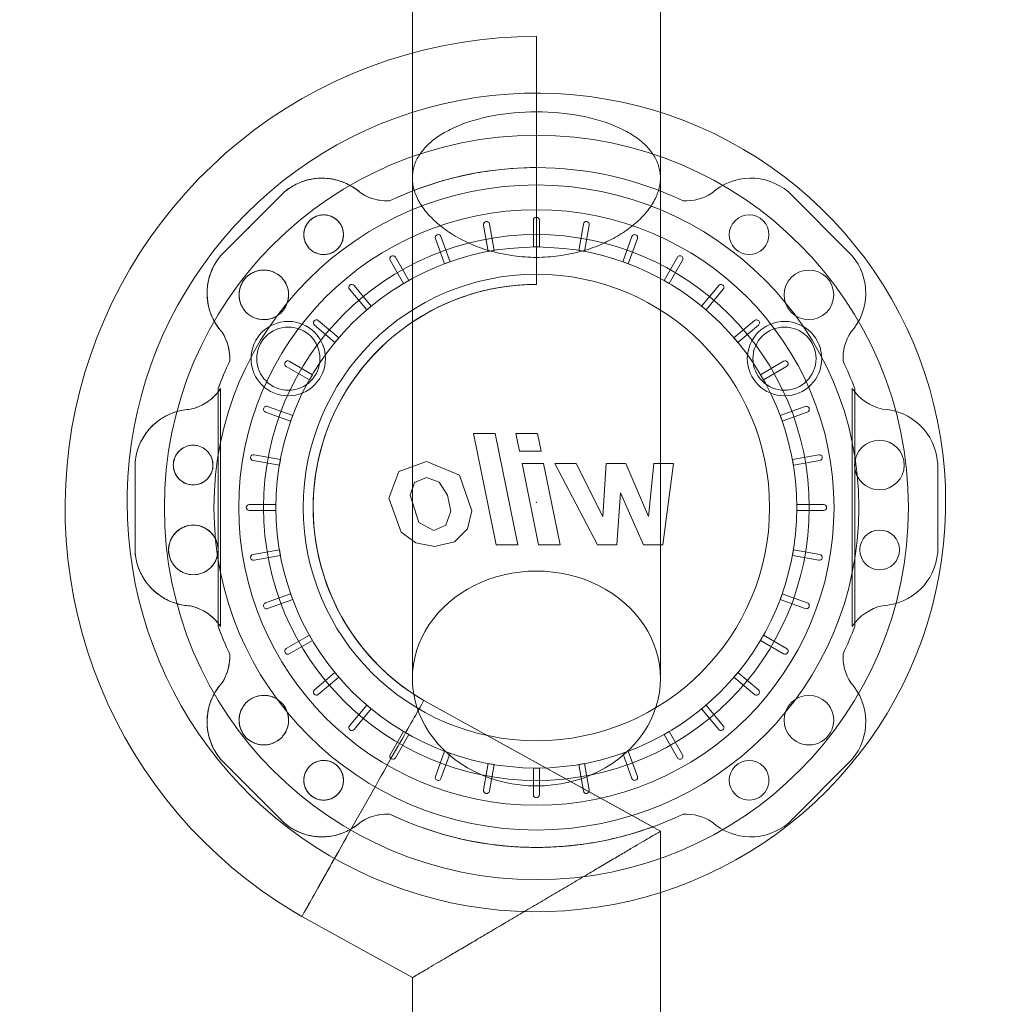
# Model space of a CAD drawing. Header units: metres. Extents: x -54598 to 1827199, y -329446 to -256744.
# Tile 21 of 256: x 15924 to 17502, y -296957 to -295369. Entities that reach past the tile are written whole.
import ezdxf

# ---------------------------------------------------------------- set-up
doc = ezdxf.new("R2010")
doc.units = ezdxf.units.M
doc.layers.add('A-GENM', color=13, linetype='Continuous', lineweight=20)
doc.layers.add('M-EQPM', color=7, linetype='Continuous', lineweight=20)
doc.styles.add('ISO_1.0', font='isocpeur.ttf')

# ---------------------------------------------------------------- blocks, each defined once
blk = doc.blocks.new('ìáß_ß_Stratos_GIGA_Wilo - Stratos GIGA 100_3-33_22-669461-Разрез 1')
at = {"layer": 'A-GENM', "color": 1}
for p, q in [((-27769.23, 1691.12), (-27769.23, 1791.12)), ((-27870.84, 1728.38), (-27896.41, 1702.81)), ((-27667.62, 1728.38), (-27642.05, 1702.81)), ((-27897.54, 1649.11), (-27897.54, 1553.29)), ((-27896.54, 1553.21), (-27896.54, 1649.11)), ((-27641.91, 1649.19), (-27641.91, 1553.29)), ((-27640.91, 1553.29), (-27640.91, 1649.11)), ((-27931.01, 1619.28), (-27931.01, 1583.12)), ((-27607.45, 1583.12), (-27607.45, 1619.28)), ((-27719.23, 1470.7), (-27814.59, 1523.39)), ((-27722.4, 1472.45), (-27814.59, 1523.39)), ((-27896.41, 1499.59), (-27870.84, 1474.02)), ((-27667.62, 1474.02), (-27642.05, 1499.59)), ((-27719.23, 1352.2), (-27719.23, 1470.7)), ((-27863.79, 1436.32), (-27819.23, 1411.7)), ((-27819.23, 1411.7), (-27819.23, 1352.2))]:
    blk.add_line(p, q, dxfattribs=at)
at = {"layer": 'A-GENM', "color": 1, "flags": 128}
for points in [[(-27769.23, 1791.12), (-27776.83, 1790.97), (-27784.41, 1790.51), (-27791.97, 1789.75), (-27799.5, 1788.69), (-27806.98, 1787.33), (-27814.39, 1785.67), (-27821.74, 1783.72), (-27829, 1781.47), (-27836.16, 1778.94), (-27843.22, 1776.12), (-27850.16, 1773.02), (-27856.97, 1769.65), (-27863.64, 1766.01), (-27870.15, 1762.1), (-27876.51, 1757.93), (-27882.7, 1753.52), (-27888.7, 1748.86), (-27894.51, 1743.96), (-27900.12, 1738.84), (-27905.53, 1733.49), (-27910.71, 1727.94), (-27915.67, 1722.18), (-27920.39, 1716.23), (-27924.88, 1710.09), (-27929.11, 1703.78), (-27933.09, 1697.3), (-27936.8, 1690.67), (-27940.25, 1683.9), (-27943.42, 1676.99), (-27946.32, 1669.97), (-27948.93, 1662.83), (-27951.25, 1655.6), (-27953.28, 1648.27), (-27955.02, 1640.87), (-27956.46, 1633.41), (-27957.61, 1625.9), (-27958.45, 1618.35), (-27958.98, 1610.77), (-27959.22, 1603.17), (-27959.15, 1595.57), (-27958.77, 1587.98), (-27958.1, 1580.41), (-27957.12, 1572.88), (-27955.84, 1565.38), (-27954.26, 1557.95), (-27952.39, 1550.59), (-27950.22, 1543.3), (-27947.76, 1536.11), (-27945.02, 1529.02), (-27942, 1522.05), (-27938.7, 1515.21), (-27935.12, 1508.5), (-27931.29, 1501.94), (-27927.19, 1495.54), (-27922.84, 1489.3), (-27918.25, 1483.25), (-27913.42, 1477.39), (-27908.35, 1471.72), (-27903.07, 1466.26), (-27897.57, 1461.01), (-27891.86, 1455.99), (-27885.96, 1451.21), (-27879.87, 1446.66), (-27873.61, 1442.36), (-27867.17, 1438.31), (-27863.79, 1436.32)], [(-27769.23, 1791.12), (-27769.23, 1789.77), (-27769.23, 1785.8), (-27769.23, 1779.41), (-27769.23, 1770.97), (-27769.23, 1760.92), (-27769.23, 1749.8), (-27769.23, 1738.21)], [(-27604.23, 1603.25), (-27604.36, 1609.85), (-27604.76, 1616.44), (-27605.42, 1623.01), (-27606.34, 1629.54), (-27607.52, 1636.03), (-27608.96, 1642.47), (-27610.65, 1648.85), (-27612.6, 1655.16), (-27614.81, 1661.38), (-27617.25, 1667.51), (-27619.94, 1673.53), (-27622.87, 1679.45), (-27626.04, 1685.24), (-27629.43, 1690.9), (-27633.05, 1696.42), (-27636.88, 1701.79), (-27640.93, 1707), (-27645.18, 1712.05), (-27649.63, 1716.93), (-27654.27, 1721.62), (-27659.1, 1726.12), (-27664.1, 1730.43), (-27669.27, 1734.53), (-27674.6, 1738.42), (-27680.08, 1742.1), (-27685.7, 1745.55), (-27691.46, 1748.78), (-27697.34, 1751.77), (-27703.34, 1754.53), (-27709.44, 1757.04), (-27715.64, 1759.31), (-27721.92, 1761.33), (-27728.28, 1763.09), (-27734.7, 1764.6), (-27741.18, 1765.85), (-27747.71, 1766.84), (-27754.27, 1767.57), (-27760.85, 1768.04), (-27767.45, 1768.24), (-27774.05, 1768.18), (-27780.64, 1767.86), (-27787.21, 1767.27), (-27793.76, 1766.42), (-27800.26, 1765.31), (-27806.72, 1763.94), (-27813.11, 1762.31), (-27819.44, 1760.43), (-27825.68, 1758.29), (-27831.84, 1755.91), (-27837.89, 1753.29), (-27843.84, 1750.42), (-27849.66, 1747.32), (-27855.36, 1743.99), (-27860.92, 1740.43), (-27866.33, 1736.66), (-27871.59, 1732.67), (-27876.68, 1728.47), (-27881.6, 1724.07), (-27886.34, 1719.48), (-27890.9, 1714.7), (-27895.26, 1709.75), (-27899.42, 1704.62), (-27903.37, 1699.34), (-27907.1, 1693.9), (-27910.62, 1688.31), (-27913.9, 1682.59), (-27916.96, 1676.74), (-27919.78, 1670.77), (-27922.36, 1664.7), (-27924.7, 1658.53), (-27926.78, 1652.26), (-27928.62, 1645.93), (-27930.19, 1639.52), (-27931.52, 1633.05), (-27932.58, 1626.54), (-27933.38, 1619.99), (-27933.92, 1613.41), (-27934.19, 1606.82), (-27934.23, 1603.25)], [(-27814.59, 1523.39), (-27817.66, 1525.26), (-27820.66, 1527.26), (-27823.57, 1529.38), (-27826.4, 1531.61), (-27829.13, 1533.95), (-27831.77, 1536.4), (-27834.31, 1538.95), (-27836.74, 1541.6), (-27839.07, 1544.35), (-27841.28, 1547.19), (-27843.38, 1550.11), (-27845.36, 1553.12), (-27847.22, 1556.2), (-27848.95, 1559.36), (-27850.56, 1562.58), (-27852.03, 1565.86), (-27853.38, 1569.2), (-27854.59, 1572.59), (-27855.66, 1576.03), (-27856.59, 1579.5), (-27857.39, 1583.02), (-27858.04, 1586.55), (-27858.55, 1590.12), (-27858.92, 1593.7), (-27859.15, 1597.29), (-27859.23, 1600.89), (-27859.17, 1604.49), (-27858.96, 1608.08), (-27858.61, 1611.67), (-27858.12, 1615.23), (-27857.48, 1618.78), (-27856.7, 1622.29), (-27855.79, 1625.77), (-27854.73, 1629.21), (-27853.54, 1632.61), (-27852.21, 1635.96), (-27850.75, 1639.25), (-27849.16, 1642.48), (-27847.45, 1645.64), (-27845.6, 1648.73), (-27843.64, 1651.75), (-27841.55, 1654.68), (-27839.35, 1657.53), (-27837.04, 1660.29), (-27834.62, 1662.96), (-27832.1, 1665.52), (-27829.47, 1667.98), (-27826.75, 1670.34), (-27823.93, 1672.58), (-27821.03, 1674.72), (-27818.05, 1676.73), (-27814.99, 1678.62), (-27811.85, 1680.39), (-27808.65, 1682.03), (-27805.38, 1683.54), (-27802.05, 1684.92), (-27798.68, 1686.17), (-27795.25, 1687.28), (-27791.79, 1688.25), (-27788.28, 1689.08), (-27784.75, 1689.77), (-27781.19, 1690.32), (-27777.62, 1690.73), (-27774.03, 1690.99), (-27770.43, 1691.11), (-27769.23, 1691.12)], [(-27934.23, 1603.25), (-27934.1, 1596.65), (-27933.7, 1590.07), (-27933.04, 1583.5), (-27932.12, 1576.97), (-27930.94, 1570.47), (-27929.5, 1564.03), (-27927.8, 1557.65), (-27925.85, 1551.35), (-27923.65, 1545.13), (-27921.2, 1539), (-27918.51, 1532.97), (-27915.58, 1527.06), (-27912.42, 1521.27), (-27909.03, 1515.61), (-27905.41, 1510.09), (-27901.57, 1504.72), (-27897.53, 1499.5), (-27893.28, 1494.45), (-27888.83, 1489.58), (-27884.19, 1484.89), (-27879.36, 1480.39), (-27874.36, 1476.08), (-27869.19, 1471.98), (-27863.86, 1468.09), (-27858.38, 1464.41), (-27852.76, 1460.96), (-27847, 1457.73), (-27841.12, 1454.74), (-27835.12, 1451.98), (-27829.02, 1449.47), (-27822.82, 1447.2), (-27816.54, 1445.18), (-27810.18, 1443.42), (-27803.75, 1441.91), (-27797.27, 1440.65), (-27790.75, 1439.66), (-27784.19, 1438.93), (-27777.61, 1438.47), (-27771.01, 1438.26), (-27764.41, 1438.32), (-27757.82, 1438.65), (-27751.25, 1439.24), (-27744.7, 1440.09), (-27738.2, 1441.2), (-27731.74, 1442.57), (-27725.34, 1444.2), (-27719.02, 1446.08), (-27712.77, 1448.21), (-27706.62, 1450.59), (-27700.56, 1453.22), (-27694.62, 1456.08), (-27688.79, 1459.19), (-27683.1, 1462.52), (-27677.54, 1466.07), (-27672.13, 1469.85), (-27666.87, 1473.84), (-27661.78, 1478.04), (-27656.85, 1482.43), (-27652.11, 1487.03), (-27647.56, 1491.8), (-27643.2, 1496.76), (-27639.04, 1501.88), (-27635.09, 1507.17), (-27631.36, 1512.61), (-27627.84, 1518.2), (-27624.55, 1523.92), (-27621.5, 1529.77), (-27618.68, 1535.73), (-27616.1, 1541.81), (-27613.76, 1547.98), (-27611.68, 1554.24), (-27609.84, 1560.58), (-27608.26, 1566.99), (-27606.94, 1573.45), (-27605.88, 1579.97), (-27605.08, 1586.52), (-27604.54, 1593.1), (-27604.27, 1599.69), (-27604.23, 1603.25)]]:
    blk.add_lwpolyline(points, dxfattribs=at)
at = {"layer": 'A-GENM', "color": 1}
for centre, radius, start, end in [((-27769.23, 1601.2), 137, 64.4089, 115.5911), ((-27855.68, 1710.51), 23.44, 47.7384, 130.3175), ((-27682.78, 1710.51), 23.44, 49.6825, 132.2616), ((-27829.15, 1744.94), 20.19, 237.7991, 272.1252), ((-27709.3, 1744.94), 20.19, 267.8748, 302.2009), ((-27855, 1711.15), 8, 45, 225), ((-27683.46, 1711.15), 8, 315, 135), ((-27855, 1711.15), 8, 18.5891, 45), ((-27683.46, 1711.15), 8, 135, 315), ((-27855, 1711.15), 8, 237.3245, 18.5891), ((-27878.59, 1687.59), 23.43, 139.497, 222.2412), ((-27855, 1711.15), 8, 225, 237.3245), ((-27659.87, 1687.59), 23.43, 317.7588, 40.503), ((-27879.12, 1686.91), 10, 45, 225), ((-27659.34, 1686.91), 10, 315, 135), ((-27879.12, 1686.91), 10, 247.7169, 36.3779), ((-27879.12, 1686.91), 10, 36.3779, 45), ((-27769.23, 1601.12), 90, 90, 239.7333), ((-27659.34, 1686.91), 10, 135, 315), ((-27879.12, 1686.91), 10, 225, 247.7169), ((-27913.03, 1661.08), 20.2, 357.6626, 32.1961), ((-27625.43, 1661.08), 20.2, 147.8039, 182.3374), ((-27769.23, 1601.2), 137, 154.4653, 159.5312), ((-27769.23, 1601.2), 137, 154.4653, 159.4904), ((-27769.23, 1601.2), 137, 20.4688, 25.5347), ((-27913.24, 1660.47), 20.19, 282.7991, 325.7766), ((-27625.21, 1660.54), 20.2, 214.1951, 257.1961), ((-27907.65, 1617.36), 23.44, 92.7384, 175.3175), ((-27630.81, 1617.44), 23.43, 4.497, 87.2412), ((-27630.92, 1618.3), 10, 90, 270), ((-27630.92, 1618.3), 10, 270, 90), ((-27907.62, 1618.3), 8, 90, 270), ((-27907.62, 1618.3), 8, 270, 90), ((-27769.23, 1603.25), 0.0942, 0, 180), ((-27769.23, 1603.25), 0.0942, 180, 0), ((-27907.54, 1584.1), 10, 90, 270), ((-27907.54, 1584.1), 10, 270, 90), ((-27630.84, 1584.1), 8, 90, 270), ((-27630.84, 1584.1), 8, 270, 90), ((-27907.65, 1584.96), 23.43, 184.497, 267.2412), ((-27630.81, 1585.04), 23.44, 272.7384, 355.3175), ((-27913.25, 1541.86), 20.2, 34.1951, 77.1961), ((-27625.22, 1541.93), 20.19, 102.7991, 145.7766), ((-27769.23, 1601.2), 137, 200.4688, 205.5347), ((-27769.23, 1601.2), 137, 200.5096, 205.5347), ((-27769.23, 1601.2), 137, 334.4653, 339.5312), ((-27913.03, 1541.32), 20.2, 327.8039, 2.3374), ((-27625.43, 1541.32), 20.2, 177.6626, 212.1961), ((-27878.59, 1514.81), 23.43, 137.7588, 220.503), ((-27659.87, 1514.81), 23.43, 319.497, 42.2412), ((-27879.12, 1515.49), 10, 112.2831, 135), ((-27879.12, 1515.49), 10, 323.6221, 112.2831), ((-27659.34, 1515.49), 10, 45, 225), ((-27879.12, 1515.49), 10, 135, 315), ((-27659.34, 1515.49), 10, 225, 45), ((-27879.12, 1515.49), 10, 315, 323.6221), ((-27855, 1491.25), 8, 135, 315), ((-27855, 1491.25), 8, 122.6755, 135), ((-27855, 1491.25), 8, 341.4109, 122.6755), ((-27683.46, 1491.25), 8, 45, 225), ((-27683.46, 1491.25), 8, 225, 45), ((-27855, 1491.25), 8, 315, 341.4109), ((-27829.15, 1457.46), 20.19, 87.8748, 122.2009), ((-27769.23, 1601.2), 137, 244.4089, 295.5911), ((-27709.3, 1457.46), 20.19, 57.7991, 92.1252), ((-27855.68, 1491.89), 23.44, 229.6825, 312.2616), ((-27682.78, 1491.89), 23.44, 227.7384, 310.3175)]:
    blk.add_arc(centre, radius, start, end, dxfattribs=at)
for points in [[(-27769.23, 1738.2), (-27776.03, 1738.2), (-27789.62, 1737.19), (-27809.57, 1732.66), (-27822.27, 1727.7), (-27828.41, 1724.76)], [(-27870.84, 1728.38), (-27875.11, 1724.11), (-27883.63, 1715.58), (-27892.15, 1707.07), (-27896.41, 1702.81)], [(-27828.41, 1724.76), (-27829.75, 1724.71), (-27832.45, 1724.88), (-27836.37, 1725.93), (-27838.78, 1727.14), (-27839.92, 1727.85)], [(-27849.34, 1716.81), (-27848.91, 1716.37), (-27848.14, 1715.4), (-27847.61, 1714.28), (-27847.41, 1713.7)], [(-27847.41, 1713.7), (-27847.2, 1713.08), (-27846.94, 1711.78), (-27847.03, 1709.8), (-27847.6, 1707.89), (-27848.62, 1706.19), (-27850.03, 1704.78), (-27851.74, 1703.75), (-27853.64, 1703.18), (-27855.62, 1703.09), (-27857.57, 1703.49), (-27858.76, 1704.06), (-27859.32, 1704.41)], [(-27860.65, 1705.49), (-27860.45, 1705.29), (-27860.02, 1704.91), (-27859.56, 1704.57), (-27859.32, 1704.41)], [(-27872.05, 1693.98), (-27871.87, 1693.8), (-27871.53, 1693.43), (-27871.22, 1693.04), (-27871.07, 1692.84)], [(-27886.19, 1679.84), (-27885.72, 1679.37), (-27884.7, 1678.53), (-27883.52, 1677.91), (-27882.91, 1677.66)], [(-27895.94, 1671.84), (-27895.22, 1670.7), (-27894, 1668.26), (-27892.95, 1664.31), (-27892.79, 1661.6), (-27892.85, 1660.25)], [(-27897.54, 1649.2), (-27897.54, 1638.48), (-27897.54, 1617.08), (-27897.54, 1585.35), (-27897.54, 1563.93), (-27897.54, 1553.2)], [(-27896.54, 1553.21), (-27896.54, 1563.91), (-27896.54, 1585.28), (-27896.54, 1616.99), (-27896.54, 1638.39), (-27896.54, 1649.11)], [(-27931.01, 1619.28), (-27931.01, 1613.24), (-27931.01, 1601.18), (-27931.01, 1589.14), (-27931.01, 1583.12)], [(-27892.85, 1542.15), (-27892.79, 1540.8), (-27892.95, 1538.09), (-27894, 1534.14), (-27895.22, 1531.7), (-27895.94, 1530.56)], [(-27886.19, 1522.56), (-27885.72, 1523.03), (-27884.7, 1523.87), (-27883.52, 1524.49), (-27882.91, 1524.74)], [(-27814.59, 1523.39), (-27814.59, 1523.39), (-27815.6, 1521.61), (-27819.98, 1513.89), (-27826.66, 1502.11), (-27834.85, 1487.62), (-27843.6, 1472.14), (-27851.76, 1457.68), (-27858.44, 1445.82), (-27862.78, 1438.11), (-27863.79, 1436.32), (-27863.79, 1436.32)], [(-27872.05, 1508.42), (-27871.87, 1508.6), (-27871.53, 1508.97), (-27871.22, 1509.36), (-27871.07, 1509.56)], [(-27896.41, 1499.59), (-27892.14, 1495.32), (-27883.61, 1486.79), (-27875.1, 1478.28), (-27870.84, 1474.02)], [(-27860.65, 1496.91), (-27860.45, 1497.11), (-27860.02, 1497.49), (-27859.56, 1497.83), (-27859.32, 1497.99)], [(-27859.32, 1497.99), (-27858.76, 1498.34), (-27857.57, 1498.91), (-27855.62, 1499.31), (-27853.64, 1499.22), (-27851.74, 1498.65), (-27850.03, 1497.62), (-27848.62, 1496.21), (-27847.6, 1494.51), (-27847.03, 1492.6), (-27846.94, 1490.62), (-27847.2, 1489.32), (-27847.41, 1488.7)], [(-27849.34, 1485.59), (-27848.91, 1486.03), (-27848.14, 1487), (-27847.61, 1488.12), (-27847.41, 1488.7)], [(-27839.92, 1474.55), (-27838.78, 1475.26), (-27836.37, 1476.46), (-27832.45, 1477.52), (-27829.75, 1477.69), (-27828.41, 1477.64)], [(-27843.88, 1471.64), (-27843.17, 1472.05), (-27841.8, 1472.95), (-27840.53, 1473.99), (-27839.92, 1474.55)], [(-27863.79, 1436.32), (-27863.79, 1436.32), (-27862.81, 1438.06), (-27858.55, 1445.62), (-27852.03, 1457.2), (-27846.66, 1466.72), (-27843.88, 1471.64)]]:
    blk.add_open_spline(points, degree=3, dxfattribs=at)
for points, knots in [([(-27839.92, 1727.85), (-27841.32, 1729.13), (-27843.64, 1730.77), (-27846.61, 1732.15), (-27848.36, 1732.79), (-27849.7, 1733.18), (-27851.06, 1733.5), (-27852.43, 1733.73), (-27853.82, 1733.88), (-27855.21, 1733.95), (-27856.61, 1733.94), (-27858, 1733.84), (-27859.39, 1733.66), (-27860.77, 1733.4), (-27862.14, 1733.05), (-27863.93, 1732.48), (-27866.99, 1731.19), (-27869.39, 1729.61), (-27870.84, 1728.38)], [0, 0, 0, 0, 0.166667, 0.25, 0.291667, 0.333333, 0.375, 0.416667, 0.458333, 0.5, 0.541667, 0.583333, 0.625, 0.666667, 0.708333, 0.75, 0.833333, 1, 1, 1, 1]), ([(-27860.65, 1705.49), (-27861.31, 1706.15), (-27862.13, 1707.31), (-27862.76, 1709.07), (-27863.01, 1710.45), (-27863.01, 1711.85), (-27862.76, 1713.23), (-27862.29, 1714.54), (-27861.35, 1716.16), (-27859.68, 1717.84), (-27857.53, 1718.84), (-27855.69, 1719.16), (-27854.3, 1719.16), (-27852.92, 1718.92), (-27851.16, 1718.28), (-27850, 1717.46), (-27849.34, 1716.81)], [0, 0, 0, 0, 0.111111, 0.166667, 0.222222, 0.277778, 0.333333, 0.388889, 0.444444, 0.555556, 0.666667, 0.722222, 0.777778, 0.833333, 0.888889, 1, 1, 1, 1]), ([(-27896.41, 1702.81), (-27897.65, 1701.36), (-27899.23, 1698.96), (-27900.72, 1695.47), (-27901.37, 1693.2), (-27901.73, 1691.35), (-27901.91, 1689.96), (-27902.01, 1688.57), (-27902.03, 1687.17), (-27901.96, 1685.77), (-27901.81, 1684.38), (-27901.58, 1683.01), (-27901.27, 1681.65), (-27900.87, 1680.31), (-27900.24, 1678.55), (-27898.86, 1675.58), (-27897.21, 1673.25), (-27895.94, 1671.84)], [0, 0, 0, 0, 0.166667, 0.25, 0.333333, 0.375, 0.416667, 0.458333, 0.5, 0.541667, 0.583333, 0.625, 0.666667, 0.708333, 0.75, 0.833333, 1, 1, 1, 1]), ([(-27886.19, 1679.84), (-27887.01, 1680.66), (-27888.03, 1682.12), (-27888.73, 1684.03), (-27888.98, 1685.17), (-27889.09, 1686.03), (-27889.13, 1686.9), (-27889.09, 1687.77), (-27888.98, 1688.64), (-27888.73, 1689.78), (-27888.23, 1691.15), (-27887.06, 1693.18), (-27885.39, 1694.85), (-27883.36, 1696.02), (-27881.99, 1696.52), (-27880.86, 1696.77), (-27879.99, 1696.88), (-27879.12, 1696.92), (-27878.25, 1696.88), (-27877.39, 1696.77), (-27876.25, 1696.52), (-27874.33, 1695.82), (-27872.87, 1694.8), (-27872.05, 1693.98)], [0, 0, 0, 0, 0.111111, 0.166667, 0.194444, 0.222222, 0.25, 0.277778, 0.305556, 0.333333, 0.388889, 0.444444, 0.555556, 0.611111, 0.666667, 0.694444, 0.722222, 0.75, 0.777778, 0.805556, 0.833333, 0.888889, 1, 1, 1, 1]), ([(-27871.07, 1692.84), (-27870.5, 1692.07), (-27869.81, 1690.78), (-27869.35, 1689.16), (-27869.2, 1688.21), (-27869.13, 1687.5), (-27869.11, 1686.78), (-27869.16, 1685.82), (-27869.35, 1684.63), (-27869.77, 1683.25), (-27870.6, 1681.51), (-27871.8, 1679.97), (-27873.29, 1678.74), (-27874.32, 1678.11), (-27875.19, 1677.7), (-27875.87, 1677.44), (-27876.55, 1677.23), (-27877.26, 1677.08), (-27877.97, 1676.97), (-27878.92, 1676.89), (-27880.61, 1676.94), (-27882.02, 1677.29), (-27882.91, 1677.66)], [0, 0, 0, 0, 0.111111, 0.166667, 0.194444, 0.222222, 0.25, 0.277778, 0.333333, 0.388889, 0.444444, 0.555556, 0.611111, 0.666667, 0.694444, 0.722222, 0.75, 0.777778, 0.805556, 0.833333, 0.888889, 1, 1, 1, 1]), ([(-27896.54, 1649.11), (-27897.49, 1647.72), (-27899.17, 1645.81), (-27901.84, 1643.74), (-27904.74, 1642.01), (-27907.13, 1641.15), (-27908.77, 1640.77)], [0, 0, 0, 0, 0.333333, 0.5, 0.666667, 1, 1, 1, 1]), ([(-27908.77, 1640.77), (-27910.66, 1640.68), (-27913.47, 1640.2), (-27916.55, 1639.08), (-27918.23, 1638.29), (-27919.46, 1637.62), (-27920.64, 1636.89), (-27921.78, 1636.08), (-27922.86, 1635.21), (-27923.9, 1634.27), (-27924.88, 1633.28), (-27925.79, 1632.22), (-27926.65, 1631.11), (-27927.44, 1629.95), (-27928.16, 1628.74), (-27929.02, 1627.06), (-27930.27, 1623.99), (-27930.85, 1621.18), (-27931.01, 1619.28)], [0, 0, 0, 0, 0.166667, 0.25, 0.291667, 0.333333, 0.375, 0.416667, 0.458333, 0.5, 0.541667, 0.583333, 0.625, 0.666667, 0.708333, 0.75, 0.833333, 1, 1, 1, 1]), ([(-27907.62, 1610.3), (-27908.55, 1610.3), (-27909.95, 1610.55), (-27911.64, 1611.34), (-27912.79, 1612.14), (-27913.78, 1613.13), (-27914.58, 1614.28), (-27915.18, 1615.55), (-27915.66, 1617.35), (-27915.66, 1619.72), (-27914.85, 1621.94), (-27913.78, 1623.47), (-27912.79, 1624.46), (-27911.64, 1625.26), (-27909.95, 1626.05), (-27908.55, 1626.3), (-27907.62, 1626.3)], [0, 0, 0, 0, 0.111111, 0.166667, 0.222222, 0.277778, 0.333333, 0.388889, 0.444444, 0.555556, 0.666667, 0.722222, 0.777778, 0.833333, 0.888889, 1, 1, 1, 1]), ([(-27907.62, 1626.3), (-27906.69, 1626.3), (-27905.29, 1626.05), (-27903.81, 1625.36), (-27903.02, 1624.86), (-27902.47, 1624.43), (-27901.95, 1623.96), (-27901.48, 1623.44), (-27901.06, 1622.89), (-27900.68, 1622.3), (-27900.36, 1621.68), (-27900.01, 1620.82), (-27899.58, 1619.24), (-27899.58, 1617.35), (-27900.07, 1615.54), (-27900.56, 1614.48), (-27901.06, 1613.7), (-27901.49, 1613.14), (-27901.96, 1612.63), (-27902.48, 1612.16), (-27903.03, 1611.74), (-27903.81, 1611.24), (-27905.29, 1610.55), (-27906.69, 1610.3), (-27907.62, 1610.3)], [0, 0, 0, 0, 0.111111, 0.166667, 0.194444, 0.222222, 0.25, 0.277778, 0.305556, 0.333333, 0.361111, 0.388889, 0.444444, 0.555556, 0.611111, 0.666667, 0.694444, 0.722222, 0.75, 0.777778, 0.805556, 0.833333, 0.888889, 1, 1, 1, 1]), ([(-27907.54, 1574.1), (-27908.7, 1574.1), (-27910.45, 1574.41), (-27912.3, 1575.27), (-27913.28, 1575.9), (-27913.97, 1576.43), (-27914.61, 1577.02), (-27915.2, 1577.66), (-27915.73, 1578.35), (-27916.36, 1579.33), (-27916.98, 1580.66), (-27917.59, 1582.92), (-27917.59, 1585.28), (-27916.98, 1587.54), (-27916.36, 1588.86), (-27915.74, 1589.84), (-27915.21, 1590.54), (-27914.62, 1591.18), (-27913.98, 1591.77), (-27913.29, 1592.3), (-27912.31, 1592.93), (-27910.45, 1593.79), (-27908.7, 1594.1), (-27907.54, 1594.1)], [0, 0, 0, 0, 0.111111, 0.166667, 0.194444, 0.222222, 0.25, 0.277778, 0.305556, 0.333333, 0.388889, 0.444444, 0.555556, 0.611111, 0.666667, 0.694444, 0.722222, 0.75, 0.777778, 0.805556, 0.833333, 0.888889, 1, 1, 1, 1]), ([(-27907.54, 1594.1), (-27906.37, 1594.1), (-27904.62, 1593.79), (-27902.78, 1592.93), (-27901.8, 1592.3), (-27901.1, 1591.77), (-27900.46, 1591.18), (-27899.87, 1590.54), (-27899.34, 1589.85), (-27898.87, 1589.12), (-27898.47, 1588.34), (-27898.02, 1587.26), (-27897.64, 1585.85), (-27897.49, 1584.1), (-27897.64, 1582.35), (-27898.02, 1580.94), (-27898.46, 1579.87), (-27898.87, 1579.1), (-27899.34, 1578.36), (-27899.87, 1577.67), (-27900.45, 1577.03), (-27901.1, 1576.44), (-27901.79, 1575.9), (-27902.77, 1575.28), (-27904.62, 1574.41), (-27906.37, 1574.1), (-27907.54, 1574.1)], [0, 0, 0, 0, 0.111111, 0.166667, 0.194444, 0.222222, 0.25, 0.277778, 0.305556, 0.333333, 0.361111, 0.388889, 0.444444, 0.5, 0.555556, 0.611111, 0.638889, 0.666667, 0.694444, 0.722222, 0.75, 0.777778, 0.805556, 0.833333, 0.888889, 1, 1, 1, 1]), ([(-27931.01, 1583.12), (-27930.86, 1581.22), (-27930.28, 1578.4), (-27928.86, 1574.88), (-27927.72, 1572.81), (-27926.67, 1571.26), (-27925.82, 1570.14), (-27924.9, 1569.08), (-27923.92, 1568.08), (-27922.89, 1567.14), (-27921.8, 1566.27), (-27920.67, 1565.46), (-27919.48, 1564.72), (-27918.25, 1564.05), (-27916.56, 1563.26), (-27913.48, 1562.13), (-27910.67, 1561.65), (-27908.77, 1561.55)], [0, 0, 0, 0, 0.166667, 0.25, 0.333333, 0.375, 0.416667, 0.458333, 0.5, 0.541667, 0.583333, 0.625, 0.666667, 0.708333, 0.75, 0.833333, 1, 1, 1, 1]), ([(-27908.77, 1561.55), (-27907.13, 1561.18), (-27904.74, 1560.31), (-27901.84, 1558.59), (-27899.18, 1556.52), (-27897.49, 1554.6), (-27896.54, 1553.21)], [0, 0, 0, 0, 0.333333, 0.5, 0.666667, 1, 1, 1, 1]), ([(-27895.94, 1530.56), (-27897.21, 1529.16), (-27898.85, 1526.83), (-27900.24, 1523.86), (-27900.87, 1522.1), (-27901.27, 1520.76), (-27901.58, 1519.4), (-27901.81, 1518.02), (-27901.96, 1516.63), (-27902.03, 1515.24), (-27902.01, 1513.84), (-27901.92, 1512.44), (-27901.73, 1511.05), (-27901.46, 1509.67), (-27901.11, 1508.3), (-27900.53, 1506.5), (-27899.24, 1503.44), (-27897.65, 1501.04), (-27896.41, 1499.59)], [0, 0, 0, 0, 0.166667, 0.25, 0.291667, 0.333333, 0.375, 0.416667, 0.458333, 0.5, 0.541667, 0.583333, 0.625, 0.666667, 0.708333, 0.75, 0.833333, 1, 1, 1, 1]), ([(-27882.91, 1524.74), (-27882.02, 1525.11), (-27880.61, 1525.46), (-27878.92, 1525.51), (-27877.97, 1525.43), (-27877.26, 1525.32), (-27876.56, 1525.17), (-27875.64, 1524.89), (-27874.53, 1524.42), (-27873.3, 1523.66), (-27871.81, 1522.43), (-27870.61, 1520.9), (-27869.78, 1519.15), (-27869.42, 1518), (-27869.23, 1517.06), (-27869.15, 1516.34), (-27869.11, 1515.62), (-27869.13, 1514.9), (-27869.2, 1514.19), (-27869.35, 1513.24), (-27869.81, 1511.62), (-27870.5, 1510.33), (-27871.07, 1509.56)], [0, 0, 0, 0, 0.111111, 0.166667, 0.194444, 0.222222, 0.25, 0.277778, 0.333333, 0.388889, 0.444444, 0.555556, 0.611111, 0.666667, 0.694444, 0.722222, 0.75, 0.777778, 0.805556, 0.833333, 0.888889, 1, 1, 1, 1]), ([(-27872.05, 1508.42), (-27872.87, 1507.6), (-27874.33, 1506.58), (-27876.25, 1505.88), (-27877.38, 1505.63), (-27878.25, 1505.52), (-27879.12, 1505.48), (-27879.99, 1505.52), (-27880.86, 1505.63), (-27881.71, 1505.82), (-27882.54, 1506.08), (-27883.62, 1506.53), (-27885.39, 1507.55), (-27887.06, 1509.22), (-27888.23, 1511.25), (-27888.73, 1512.62), (-27888.98, 1513.76), (-27889.09, 1514.62), (-27889.13, 1515.49), (-27889.09, 1516.37), (-27888.98, 1517.23), (-27888.73, 1518.37), (-27888.03, 1520.29), (-27887.01, 1521.74), (-27886.19, 1522.56)], [0, 0, 0, 0, 0.111111, 0.166667, 0.194444, 0.222222, 0.25, 0.277778, 0.305556, 0.333333, 0.361111, 0.388889, 0.444444, 0.555556, 0.611111, 0.666667, 0.694444, 0.722222, 0.75, 0.777778, 0.805556, 0.833333, 0.888889, 1, 1, 1, 1]), ([(-27849.34, 1485.59), (-27850, 1484.94), (-27851.16, 1484.12), (-27852.91, 1483.49), (-27854.29, 1483.24), (-27855.69, 1483.24), (-27857.53, 1483.56), (-27859.68, 1484.56), (-27861.35, 1486.23), (-27862.28, 1487.85), (-27862.68, 1488.95), (-27862.89, 1489.86), (-27863.01, 1490.78), (-27863.01, 1491.95), (-27862.76, 1493.33), (-27862.13, 1495.09), (-27861.31, 1496.25), (-27860.65, 1496.91)], [0, 0, 0, 0, 0.111111, 0.166667, 0.222222, 0.277778, 0.333333, 0.444444, 0.555556, 0.611111, 0.666667, 0.694444, 0.722222, 0.777778, 0.833333, 0.888889, 1, 1, 1, 1]), ([(-27828.41, 1477.64), (-27824.4, 1475.72), (-27816.21, 1472.28), (-27805.6, 1468.99), (-27796.95, 1466.98), (-27790.41, 1465.79), (-27784.92, 1465.07), (-27780.53, 1464.65), (-27777.24, 1464.42), (-27773.96, 1464.27), (-27770.68, 1464.19), (-27767.42, 1464.2), (-27764.2, 1464.28), (-27761, 1464.44), (-27757.81, 1464.66), (-27754.68, 1464.96), (-27751.64, 1465.32), (-27748.66, 1465.74), (-27745.72, 1466.22), (-27742.88, 1466.75), (-27740.2, 1467.3), (-27737.64, 1467.88), (-27735.17, 1468.49), (-27732.87, 1469.11), (-27730.11, 1469.89), (-27727.11, 1470.82), (-27724.4, 1471.74), (-27722.84, 1472.29), (-27722.43, 1472.44), (-27722.4, 1472.45)], [0, 0, 0, 0, 0.1, 0.2, 0.25, 0.3, 0.35, 0.375, 0.4, 0.425, 0.45, 0.475, 0.5, 0.525, 0.55, 0.575, 0.6, 0.625, 0.65, 0.675, 0.7, 0.725, 0.75, 0.775, 0.8, 0.85, 0.9, 0.95, 1, 1, 1, 1]), ([(-27870.84, 1474.02), (-27869.35, 1472.76), (-27866.88, 1471.15), (-27863.29, 1469.66), (-27860.96, 1469.02), (-27859.06, 1468.69), (-27857.64, 1468.52), (-27856.21, 1468.45), (-27854.77, 1468.46), (-27853.35, 1468.56), (-27851.46, 1468.8), (-27848.2, 1469.54), (-27845.54, 1470.68), (-27843.88, 1471.64)], [0, 0, 0, 0, 0.2, 0.3, 0.4, 0.45, 0.5, 0.55, 0.6, 0.65, 0.7, 0.8, 1, 1, 1, 1]), ([(-27719.23, 1470.7), (-27719.23, 1470.69), (-27720.38, 1470.03), (-27724.59, 1467.54), (-27729.45, 1464.67), (-27733.77, 1462.12), (-27738.7, 1459.21), (-27744.16, 1455.99), (-27750.04, 1452.52), (-27756.25, 1448.86), (-27762.68, 1445.06), (-27769.23, 1441.2), (-27775.77, 1437.34), (-27782.21, 1433.54), (-27788.42, 1429.88), (-27794.3, 1426.41), (-27799.75, 1423.19), (-27804.69, 1420.28), (-27809.01, 1417.73), (-27813.87, 1414.86), (-27818.08, 1412.37), (-27819.23, 1411.71), (-27819.23, 1411.7)], [0, 0, 0, 0, 0.083333, 0.166667, 0.208333, 0.25, 0.291667, 0.333333, 0.375, 0.416667, 0.458333, 0.5, 0.541667, 0.583333, 0.625, 0.666667, 0.708333, 0.75, 0.791667, 0.833333, 0.916667, 1, 1, 1, 1]), ([(-27819.23, 1411.7), (-27819.23, 1411.71), (-27818.08, 1412.37), (-27813.87, 1414.86), (-27809.01, 1417.73), (-27804.69, 1420.28), (-27799.75, 1423.19), (-27794.3, 1426.41), (-27788.42, 1429.88), (-27782.21, 1433.54), (-27775.77, 1437.34), (-27769.23, 1441.2), (-27762.68, 1445.06), (-27756.25, 1448.86), (-27750.04, 1452.52), (-27744.16, 1455.99), (-27738.7, 1459.21), (-27733.77, 1462.12), (-27729.45, 1464.67), (-27724.59, 1467.54), (-27720.38, 1470.03), (-27719.23, 1470.69), (-27719.23, 1470.7)], [0, 0, 0, 0, 0.083333, 0.166667, 0.208333, 0.25, 0.291667, 0.333333, 0.375, 0.416667, 0.458333, 0.5, 0.541667, 0.583333, 0.625, 0.666667, 0.708333, 0.75, 0.791667, 0.833333, 0.916667, 1, 1, 1, 1])]:
    blk.add_open_spline(points, degree=3, knots=knots, dxfattribs=at)
at = {"layer": 'M-EQPM', "color": 1}
for p, q in [((-27819.23, 1817.26), (-27819.23, 1734.08)), ((-27719.23, 1734.08), (-27719.23, 1817.26)), ((-27790.52, 1715.03), (-27788.64, 1704.4)), ((-27786.28, 1704.81), (-27788.16, 1715.45)), ((-27770.43, 1717), (-27770.43, 1706.2)), ((-27768.03, 1706.2), (-27768.03, 1717)), ((-27750.3, 1715.45), (-27752.18, 1704.81)), ((-27749.81, 1704.4), (-27747.94, 1715.03)), ((-27809.96, 1709.61), (-27806.27, 1699.46)), ((-27804.01, 1700.28), (-27807.71, 1710.43)), ((-27730.75, 1710.43), (-27734.44, 1700.28)), ((-27732.19, 1699.46), (-27728.5, 1709.61)), ((-27788.64, 1704.4), (-27786.28, 1704.81)), ((-27770.43, 1706.2), (-27768.03, 1706.2)), ((-27752.18, 1704.81), (-27749.81, 1704.4)), ((-27828.17, 1700.89), (-27822.77, 1691.53)), ((-27820.69, 1692.73), (-27826.09, 1702.09)), ((-27806.27, 1699.46), (-27804.01, 1700.28)), ((-27734.44, 1700.28), (-27732.19, 1699.46)), ((-27712.37, 1702.09), (-27717.77, 1692.73)), ((-27715.69, 1691.53), (-27710.29, 1700.89)), ((-27835.8, 1682.41), (-27842.74, 1690.68)), ((-27822.77, 1691.53), (-27820.69, 1692.73)), ((-27717.77, 1692.73), (-27715.69, 1691.53)), ((-27695.71, 1690.68), (-27702.66, 1682.41)), ((-27844.58, 1689.14), (-27837.64, 1680.86)), ((-27700.82, 1680.86), (-27693.87, 1689.14)), ((-27837.64, 1680.86), (-27835.8, 1682.41)), ((-27702.66, 1682.41), (-27700.82, 1680.86)), ((-27848.89, 1669.61), (-27857.17, 1676.55)), ((-27681.29, 1676.55), (-27689.57, 1669.61)), ((-27858.71, 1674.72), (-27850.43, 1667.77)), ((-27688.02, 1667.77), (-27679.75, 1674.72)), ((-27850.43, 1667.77), (-27848.89, 1669.61)), ((-27689.57, 1669.61), (-27688.02, 1667.77)), ((-27859.56, 1654.74), (-27868.92, 1660.14)), ((-27669.54, 1660.14), (-27678.9, 1654.74)), ((-27870.11, 1658.06), (-27860.76, 1652.66)), ((-27677.7, 1652.66), (-27668.34, 1658.06)), ((-27860.76, 1652.66), (-27859.56, 1654.74)), ((-27678.9, 1654.74), (-27677.7, 1652.66)), ((-27878.46, 1639.68), (-27868.31, 1635.98)), ((-27867.49, 1638.24), (-27877.64, 1641.93)), ((-27660.82, 1641.93), (-27670.97, 1638.24)), ((-27670.15, 1635.98), (-27660, 1639.68)), ((-27868.31, 1635.98), (-27867.49, 1638.24)), ((-27670.97, 1638.24), (-27670.15, 1635.98)), ((-27785.87, 1631.09), (-27794.57, 1631.09)), ((-27794.57, 1631.09), (-27785.42, 1586.2)), ((-27776.71, 1586.2), (-27785.87, 1631.09)), ((-27768.77, 1631.09), (-27777.48, 1631.09)), ((-27777.48, 1631.09), (-27776.02, 1623.97)), ((-27767.31, 1623.97), (-27768.77, 1631.09)), ((-27776.02, 1623.97), (-27767.31, 1623.97)), ((-27883.48, 1620.13), (-27872.84, 1618.25)), ((-27872.43, 1620.61), (-27883.06, 1622.49)), ((-27872.84, 1618.25), (-27872.43, 1620.61)), ((-27813.57, 1619.69), (-27824.72, 1615.7)), ((-27800.29, 1614.29), (-27813.57, 1619.69)), ((-27655.4, 1622.49), (-27666.03, 1620.61)), ((-27666.03, 1620.61), (-27665.62, 1618.25)), ((-27665.62, 1618.25), (-27654.98, 1620.13)), ((-27824.72, 1615.7), (-27828.73, 1604.98)), ((-27766.3, 1618.98), (-27775.01, 1618.98)), ((-27775.01, 1618.98), (-27768.32, 1586.2)), ((-27759.61, 1586.2), (-27766.3, 1618.98)), ((-27753.2, 1618.98), (-27761.75, 1618.98)), ((-27761.75, 1618.98), (-27744.65, 1586.2)), ((-27742.51, 1597.6), (-27753.2, 1618.98)), ((-27741.08, 1618.98), (-27742.51, 1597.6)), ((-27733.18, 1618.98), (-27741.08, 1618.98)), ((-27723.98, 1597.6), (-27733.18, 1618.98)), ((-27721.84, 1618.98), (-27723.98, 1597.6)), ((-27714.01, 1618.98), (-27721.84, 1618.98)), ((-27718.28, 1586.2), (-27714.01, 1618.98)), ((-27820.18, 1606.14), (-27818.33, 1611.33)), ((-27818.33, 1611.33), (-27813.59, 1613.28)), ((-27813.59, 1613.28), (-27808.49, 1611.45)), ((-27808.49, 1611.45), (-27805.02, 1606.16)), ((-27795.24, 1599.82), (-27800.29, 1614.29)), ((-27828.73, 1604.98), (-27823.72, 1591.27)), ((-27816.65, 1595.11), (-27820.18, 1606.14)), ((-27805.02, 1606.16), (-27803.79, 1599.76)), ((-27736.81, 1586.2), (-27735.38, 1607.06)), ((-27735.38, 1607.06), (-27726.01, 1586.2)), ((-27874.23, 1602.4), (-27885.03, 1602.4)), ((-27885.03, 1600), (-27874.23, 1600)), ((-27874.23, 1600), (-27874.23, 1602.4)), ((-27803.79, 1599.76), (-27805.7, 1594.03)), ((-27796.97, 1592.56), (-27795.24, 1599.82)), ((-27653.43, 1602.4), (-27664.23, 1602.4)), ((-27664.23, 1602.4), (-27664.23, 1600)), ((-27664.23, 1600), (-27653.43, 1600)), ((-27810.52, 1591.9), (-27816.65, 1595.11)), ((-27805.7, 1594.03), (-27810.52, 1591.9)), ((-27802.22, 1587.34), (-27796.97, 1592.56)), ((-27823.72, 1591.27), (-27817.86, 1586.93)), ((-27872.84, 1584.15), (-27883.48, 1582.27)), ((-27872.43, 1581.79), (-27872.84, 1584.15)), ((-27817.86, 1586.93), (-27810.3, 1585.49)), ((-27810.3, 1585.49), (-27802.22, 1587.34)), ((-27785.42, 1586.2), (-27776.71, 1586.2)), ((-27768.32, 1586.2), (-27759.61, 1586.2)), ((-27744.65, 1586.2), (-27736.81, 1586.2)), ((-27726.01, 1586.2), (-27718.28, 1586.2)), ((-27665.62, 1584.15), (-27666.03, 1581.79)), ((-27654.98, 1582.27), (-27665.62, 1584.15)), ((-27883.06, 1579.91), (-27872.43, 1581.79)), ((-27666.03, 1581.79), (-27655.4, 1579.91)), ((-27868.31, 1566.42), (-27878.46, 1562.72)), ((-27877.64, 1560.47), (-27867.49, 1564.16)), ((-27867.49, 1564.16), (-27868.31, 1566.42)), ((-27670.15, 1566.42), (-27670.97, 1564.16)), ((-27670.97, 1564.16), (-27660.82, 1560.47)), ((-27660, 1562.72), (-27670.15, 1566.42)), ((-27860.76, 1549.74), (-27870.11, 1544.34)), ((-27859.56, 1547.66), (-27860.76, 1549.74)), ((-27677.7, 1549.74), (-27678.9, 1547.66)), ((-27668.34, 1544.34), (-27677.7, 1549.74)), ((-27868.92, 1542.26), (-27859.56, 1547.66)), ((-27678.9, 1547.66), (-27669.54, 1542.26)), ((-27850.43, 1534.63), (-27858.71, 1527.68)), ((-27857.17, 1525.85), (-27848.89, 1532.79)), ((-27848.89, 1532.79), (-27850.43, 1534.63)), ((-27688.02, 1534.63), (-27689.57, 1532.79)), ((-27689.57, 1532.79), (-27681.29, 1525.85)), ((-27679.75, 1527.68), (-27688.02, 1534.63)), ((-27837.64, 1521.54), (-27844.58, 1513.26)), ((-27842.74, 1511.72), (-27835.8, 1519.99)), ((-27835.8, 1519.99), (-27837.64, 1521.54)), ((-27700.82, 1521.54), (-27702.66, 1519.99)), ((-27702.66, 1519.99), (-27695.71, 1511.72)), ((-27693.87, 1513.26), (-27700.82, 1521.54)), ((-27822.77, 1510.87), (-27828.17, 1501.51)), ((-27826.09, 1500.31), (-27820.69, 1509.67)), ((-27820.69, 1509.67), (-27822.77, 1510.87)), ((-27715.69, 1510.87), (-27717.77, 1509.67)), ((-27717.77, 1509.67), (-27712.37, 1500.31)), ((-27710.29, 1501.51), (-27715.69, 1510.87)), ((-27806.27, 1502.94), (-27809.96, 1492.79)), ((-27807.71, 1491.97), (-27804.01, 1502.12)), ((-27804.01, 1502.12), (-27806.27, 1502.94)), ((-27732.19, 1502.94), (-27734.44, 1502.12)), ((-27734.44, 1502.12), (-27730.75, 1491.97)), ((-27728.5, 1492.79), (-27732.19, 1502.94)), ((-27788.64, 1498), (-27790.52, 1487.37)), ((-27786.28, 1497.59), (-27788.64, 1498)), ((-27788.16, 1486.95), (-27786.28, 1497.59)), ((-27768.03, 1496.2), (-27770.43, 1496.2)), ((-27770.43, 1496.2), (-27770.43, 1485.4)), ((-27768.03, 1485.4), (-27768.03, 1496.2)), ((-27749.81, 1498), (-27752.18, 1497.59)), ((-27752.18, 1497.59), (-27750.3, 1486.95)), ((-27747.94, 1487.37), (-27749.81, 1498))]:
    blk.add_line(p, q, dxfattribs=at)
at = {"layer": 'M-EQPM', "color": 1, "flags": 128}
for points in [[(-27819.23, 1532.28), (-27819.23, 1534.76), (-27819.23, 1537.4), (-27819.23, 1540.21), (-27819.23, 1543.16), (-27819.23, 1546.27), (-27819.23, 1549.52), (-27819.23, 1552.91), (-27819.23, 1556.43), (-27819.23, 1560.08), (-27819.23, 1563.85), (-27819.23, 1567.73), (-27819.23, 1571.73), (-27819.23, 1575.83), (-27819.23, 1580.02), (-27819.23, 1584.31), (-27819.23, 1588.68), (-27819.23, 1593.12), (-27819.23, 1597.63), (-27819.23, 1602.21), (-27819.23, 1606.84), (-27819.23, 1611.51), (-27819.23, 1616.23), (-27819.23, 1620.98), (-27819.23, 1625.75), (-27819.23, 1630.54), (-27819.23, 1635.34), (-27819.23, 1640.14), (-27819.23, 1644.93), (-27819.23, 1649.71), (-27819.23, 1654.47), (-27819.23, 1659.19), (-27819.23, 1663.88), (-27819.23, 1668.53), (-27819.23, 1673.13), (-27819.23, 1677.66), (-27819.23, 1682.13), (-27819.23, 1686.53), (-27819.23, 1690.85), (-27819.23, 1695.07), (-27819.23, 1699.21), (-27819.23, 1703.24), (-27819.23, 1707.17), (-27819.23, 1710.98), (-27819.23, 1714.67), (-27819.23, 1718.24), (-27819.23, 1721.68), (-27819.23, 1724.98), (-27819.23, 1728.14), (-27819.23, 1731.15), (-27819.23, 1734.01), (-27819.23, 1734.09)], [(-27719.23, 1734.09), (-27719.23, 1731.23), (-27719.23, 1728.23), (-27719.23, 1725.07), (-27719.23, 1721.78), (-27719.23, 1718.35), (-27719.23, 1714.78), (-27719.23, 1711.09), (-27719.23, 1707.28), (-27719.23, 1703.36), (-27719.23, 1699.33), (-27719.23, 1695.2), (-27719.23, 1690.97), (-27719.23, 1686.66), (-27719.23, 1682.27), (-27719.23, 1677.8), (-27719.23, 1673.26), (-27719.23, 1668.67), (-27719.23, 1664.02), (-27719.23, 1659.33), (-27719.23, 1654.61), (-27719.23, 1649.85), (-27719.23, 1645.07), (-27719.23, 1640.28), (-27719.23, 1635.48), (-27719.23, 1630.68), (-27719.23, 1625.89), (-27719.23, 1621.12), (-27719.23, 1616.37), (-27719.23, 1611.65), (-27719.23, 1606.98), (-27719.23, 1602.35), (-27719.23, 1597.77), (-27719.23, 1593.25), (-27719.23, 1588.81), (-27719.23, 1584.44), (-27719.23, 1580.15), (-27719.23, 1575.95), (-27719.23, 1571.85), (-27719.23, 1567.85), (-27719.23, 1563.96), (-27719.23, 1560.19), (-27719.23, 1556.53), (-27719.23, 1553.01), (-27719.23, 1549.62), (-27719.23, 1546.36), (-27719.23, 1543.25), (-27719.23, 1540.29), (-27719.23, 1537.49), (-27719.23, 1534.84), (-27719.23, 1532.35), (-27719.23, 1532.28)]]:
    blk.add_lwpolyline(points, dxfattribs=at)
at = {"layer": 'M-EQPM', "color": 1}
for centre, radius, start, end in [((-27769.23, 1601.2), 150, 360, 180), ((-27769.23, 1601.2), 150, 360, 180), ((-27769.23, 1601.2), 130, 360, 180), ((-27769.23, 1601.2), 130, 0, 180), ((-27769.23, 1601.2), 130, 0, 180), ((-27769.23, 1601.2), 120, 360, 180), ((-27789.34, 1715.24), 1.2, 10, 190), ((-27769.23, 1717), 1.2, 0, 180), ((-27749.12, 1715.24), 1.2, 350, 170), ((-27769.23, 1601.2), 110, 90, 270), ((-27769.23, 1601.2), 110, 90, 270), ((-27808.83, 1710.02), 1.2, 20, 200), ((-27769.23, 1601.2), 110, 270, 90), ((-27769.23, 1601.2), 110, 270, 90), ((-27729.62, 1710.02), 1.2, 340, 160), ((-27769.23, 1601.2), 105, 90, 270), ((-27827.13, 1701.49), 1.2, 30, 210), ((-27769.23, 1601.2), 105, 270, 90), ((-27711.33, 1701.49), 1.2, 330, 150), ((-27769.23, 1601.2), 94, 90, 270), ((-27769.23, 1601.2), 94, 270, 90), ((-27843.66, 1689.91), 1.2, 40, 220), ((-27694.79, 1689.91), 1.2, 320, 140), ((-27869.27, 1661.2), 15, 90, 270), ((-27869.27, 1661.2), 15, 270, 90), ((-27857.94, 1675.64), 1.2, 50, 230), ((-27669.19, 1661.2), 15, 90, 270), ((-27680.52, 1675.64), 1.2, 310, 130), ((-27669.19, 1661.2), 15, 270, 90), ((-27869.23, 1661.2), 12.73, 90, 270), ((-27869.23, 1661.2), 12.73, 270, 90), ((-27669.23, 1661.2), 12.73, 90, 270), ((-27669.23, 1661.2), 12.73, 270, 90), ((-27869.51, 1659.1), 1.2, 60, 240), ((-27668.94, 1659.1), 1.2, 300, 120), ((-27878.05, 1640.81), 1.2, 70, 250), ((-27660.41, 1640.81), 1.2, 290, 110), ((-27883.27, 1621.31), 1.2, 80, 260), ((-27655.19, 1621.31), 1.2, 280, 100), ((-27769.23, 1601.2), 150, 180, 360), ((-27769.23, 1601.2), 150, 180, 360), ((-27769.23, 1601.2), 130, 180, 360), ((-27769.23, 1601.2), 130, 180, 360), ((-27769.23, 1601.2), 130, 180, 360), ((-27769.23, 1601.2), 120, 180, 360), ((-27885.03, 1601.2), 1.2, 90, 270), ((-27653.43, 1601.2), 1.2, 270, 90), ((-27883.27, 1581.09), 1.2, 100, 280), ((-27655.19, 1581.09), 1.2, 260, 80), ((-27878.05, 1561.59), 1.2, 110, 290), ((-27660.41, 1561.59), 1.2, 250, 70), ((-27869.51, 1543.3), 1.2, 120, 300), ((-27668.94, 1543.3), 1.2, 240, 60), ((-27857.94, 1526.76), 1.2, 130, 310), ((-27680.52, 1526.76), 1.2, 230, 50), ((-27843.66, 1512.49), 1.2, 140, 320), ((-27694.79, 1512.49), 1.2, 220, 40), ((-27827.13, 1500.91), 1.2, 150, 330), ((-27711.33, 1500.91), 1.2, 210, 30), ((-27808.83, 1492.38), 1.2, 160, 340), ((-27729.62, 1492.38), 1.2, 200, 20), ((-27789.34, 1487.16), 1.2, 170, 350), ((-27769.23, 1485.4), 1.2, 180, 0), ((-27749.12, 1487.16), 1.2, 190, 10)]:
    blk.add_arc(centre, radius, start, end, dxfattribs=at)
for start_param, end_param in [(4.712389, 7.853982), (1.570796, 4.712389)]:
    blk.add_ellipse((-27769.23, 1532.28), major_axis=(-50, 0), ratio=0.866025, start_param=start_param, end_param=end_param, dxfattribs=at)
for points, knots in [([(-27769.23, 1760.69), (-27775.34, 1760.67), (-27787.46, 1759.58), (-27800.46, 1755.58), (-27808.59, 1751.14), (-27813.42, 1747.29), (-27816.85, 1743.04), (-27818.54, 1739.23), (-27819.17, 1736.09), (-27819.28, 1733.67), (-27819.05, 1731.23), (-27818.46, 1728.8), (-27817.52, 1726.36), (-27816.25, 1723.92), (-27814.65, 1721.5), (-27812.72, 1719.17), (-27810.48, 1716.9), (-27807.95, 1714.67), (-27805.12, 1712.55), (-27802, 1710.59), (-27798.6, 1708.77), (-27794.95, 1707.06), (-27791.07, 1705.54), (-27786.99, 1704.3), (-27782.73, 1703.34), (-27776.86, 1702.38), (-27772.3, 1702.03), (-27769.23, 1701.97)], [0, 0, 0, 0, 0.111111, 0.222222, 0.277778, 0.333333, 0.388889, 0.444444, 0.472222, 0.5, 0.527778, 0.555556, 0.583333, 0.611111, 0.638889, 0.666667, 0.694444, 0.722222, 0.75, 0.777778, 0.805556, 0.833333, 0.861111, 0.888889, 0.916667, 0.944444, 1, 1, 1, 1]), ([(-27769.23, 1701.97), (-27766.16, 1702.03), (-27761.6, 1702.38), (-27755.73, 1703.34), (-27751.47, 1704.3), (-27747.39, 1705.54), (-27743.5, 1707.06), (-27739.85, 1708.77), (-27736.45, 1710.6), (-27733.33, 1712.55), (-27730.51, 1714.68), (-27727.97, 1716.91), (-27725.73, 1719.18), (-27723.8, 1721.51), (-27722.2, 1723.92), (-27720.93, 1726.37), (-27720, 1728.8), (-27719.41, 1731.23), (-27719.18, 1733.67), (-27719.29, 1736.09), (-27719.76, 1738.44), (-27720.59, 1740.74), (-27722.17, 1743.75), (-27725.04, 1747.29), (-27729.86, 1751.14), (-27737.99, 1755.58), (-27750.99, 1759.58), (-27763.12, 1760.67), (-27769.23, 1760.69)], [0, 0, 0, 0, 0.055556, 0.083333, 0.111111, 0.138889, 0.166667, 0.194444, 0.222222, 0.25, 0.277778, 0.305556, 0.333333, 0.361111, 0.388889, 0.416667, 0.444444, 0.472222, 0.5, 0.527778, 0.555556, 0.583333, 0.611111, 0.666667, 0.722222, 0.777778, 0.888889, 1, 1, 1, 1])]:
    blk.add_open_spline(points, degree=3, knots=knots, dxfattribs=at)
blk = doc.blocks.new('fasdfasf')
at = {"layer": 'M-EQPM', "color": 1}
blk.add_blockref('ìáß_ß_Stratos_GIGA_Wilo - Stratos GIGA 100_3-33_22-669461-Разрез 1', (287297.22, 94054.79), dxfattribs=at)

msp = doc.modelspace()

# ---------------------------------------------------------------- block references
at = {"color": 5, "lineweight": 30, "xscale": 4, "yscale": 4, "zscale": 4}
msp.add_blockref('fasdfasf', (-1021354.9, -678779.5), dxfattribs=at)

# ---------------------------------------------------------------- texts
at = {"insert": (-31447.3, -294346.1), "char_height": 296.352, "width": 15926.819, "attachment_point": 1, "style": 'ISO_1.0'}
msp.add_mtext('\\pi6266.79412;ОБЩИЕ УКАЗАНИЯ.\\P\\pi7963.40932;\\P\\pi0; Данный   рабочий  проект выполнен согласно   задания   на  проектирование.\\PКотельная блочная  {\\C7;1100Гн} предназначена для снабжения теплом .\\P Расчетная температура наружного воздуха tнар.= -14°С.\\P Котельная блочная транспортабельная автоматизированная  {\\C7;1100Гн} производительностью 1.200 МВт смонтирована на прочной раме и поставляется в 100% заводской готовности.\\P Теплоснабжение осуществляется по открытой схеме по температурному графику 90-70°С (2-х трубная система).\\P Котельная комплектуется 2 водогрейными  автоматизированными  котлами  {\\fISOCPEUR|b0|i0|c238|p34;1} котел {\\C0;КВа-0,58\\C7;Гн}.  Котел  оборудован газовыми  горелками.\\PРасход газа на {\\fISOCPEUR|b0|i0|c238|p34;1} котел  {\\C0;КВа-0,46\\C7;Гн}.        -56.8 м3/ч.\\P Внутри блочной котельной располагаются водоподготовительная система, сетевые циркуляционные насосы,  а также электрооборудование, КИП и А (щиты управления, входные распределительные устройства, пульты управления и другое вспомогательное оборудование.\\P Дымовые трубы  поставляются  заводом-изготовителем.\\P Котельная  II  степени  огнестойкости.', dxfattribs=at)

doc.saveas('drawing.dxf')
